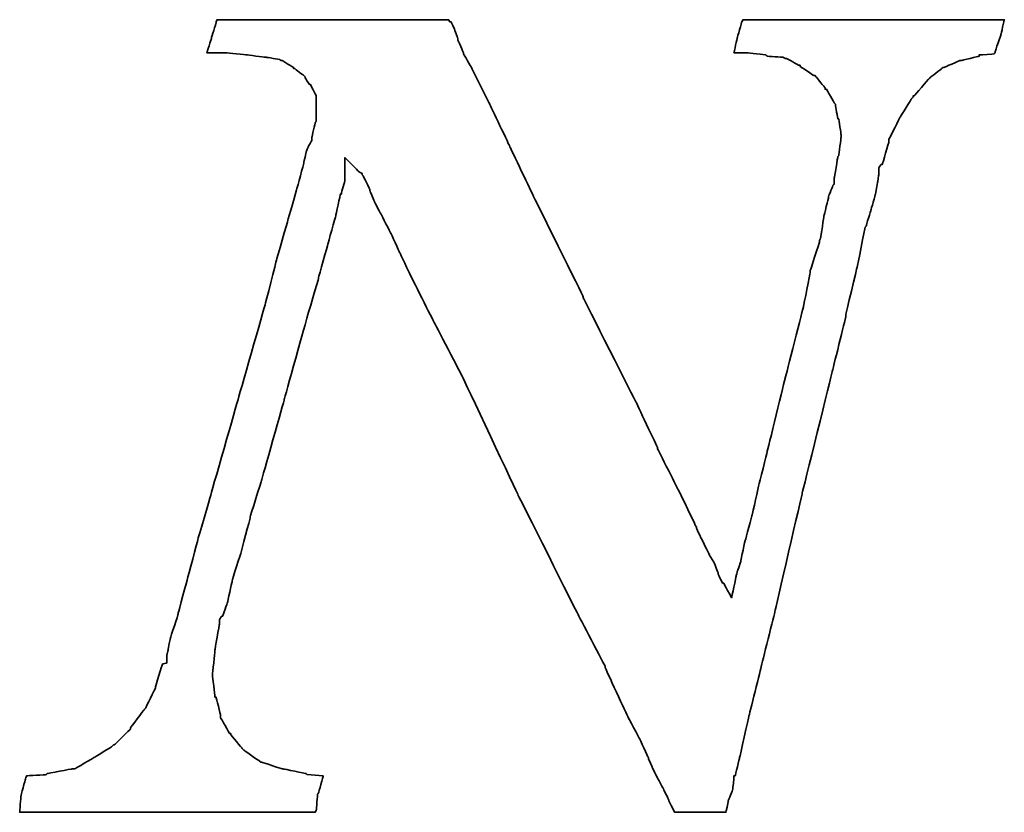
# Model space of a CAD drawing. Header units: millimetres. Extents: x 8 to 901, y 244 to 577.
# Tile 47 of 52: x 706.02 to 713.57, y 343.38 to 349.47. Entities that reach past the tile are written whole.
import ezdxf

# ---------------------------------------------------------------- set-up
doc = ezdxf.new("R2010")
doc.units = ezdxf.units.MM
doc.layers.add('DIM', color=4, linetype='CONTINUOUS')
doc.layers.add('layer 1', color=7, linetype='CONTINUOUS')

# ---------------------------------------------------------------- blocks, each defined once
blk = doc.blocks.new('TBI MOTION logo(完整正式版)')
at = {"layer": 'layer 1', "color": 22, "lineweight": 35}
blk.add_open_spline([(58.92625, -7.91875), (58.92625, -7.91875), (58.58625, -7.89375), (58.58625, -7.89375), (58.58625, -7.89375), (58.58625, -7.89375), (58.56625, -7.87125), (58.56625, -7.87125), (58.56625, -7.87125), (58.56625, -7.87125), (58.08375, -7.77375), (58.08375, -7.77375), (58.08375, -7.77375), (58.08375, -7.77375), (58.06125, -7.77375), (58.06125, -7.77375), (58.06125, -7.77375), (58.06125, -7.77375), (57.62625, -7.63125), (57.62625, -7.63125), (57.62625, -7.63125), (57.62625, -7.63125), (57.60625, -7.63125), (57.60625, -7.63125), (57.60625, -7.63125), (57.60625, -7.63125), (57.58125, -7.60625), (57.58125, -7.60625), (57.58125, -7.60625), (57.58125, -7.60625), (57.26625, -7.38875), (57.26625, -7.38875), (57.26625, -7.38875), (57.26625, -7.38875), (57.24625, -7.36875), (57.24625, -7.36875), (57.24625, -7.36875), (57.24625, -7.36875), (57.22125, -7.34375), (57.22125, -7.34375), (57.22125, -7.34375), (57.22125, -7.34375), (56.98125, -7.05375), (56.98125, -7.05375), (56.98125, -7.05375), (56.98125, -7.05375), (56.98125, -7.02875), (56.98125, -7.02875), (56.98125, -7.02875), (56.98125, -7.02875), (56.95625, -7.02875), (56.95625, -7.02875), (56.95625, -7.02875), (56.95625, -7.02875), (56.76625, -6.69625), (56.76625, -6.69625), (56.76625, -6.69625), (56.76625, -6.69625), (56.76625, -6.67125), (56.76625, -6.67125), (56.76625, -6.67125), (56.76625, -6.67125), (56.76625, -6.64875), (56.76625, -6.64875), (56.76625, -6.64875), (56.76625, -6.64875), (56.67125, -6.26375), (56.67125, -6.26375), (56.67125, -6.26375), (56.67125, -6.26375), (56.64625, -6.26375), (56.64625, -6.26375), (56.64625, -6.26375), (56.64625, -6.26375), (56.64625, -6.23875), (56.64625, -6.23875), (56.64625, -6.23875), (56.64625, -6.23875), (56.59625, -5.80875), (56.59625, -5.80875), (56.59625, -5.80875), (56.59625, -5.80875), (56.59625, -5.78375), (56.59625, -5.78375), (56.59625, -5.78375), (56.59625, -5.78375), (56.64625, -5.30375), (56.64625, -5.30375), (56.64625, -5.30375), (56.64625, -5.30375), (56.64625, -5.27875), (56.64625, -5.27875), (56.64625, -5.27875), (56.64625, -5.27875), (56.74125, -4.72875), (56.74125, -4.72875), (56.74125, -4.72875), (56.74125, -4.72875), (56.74125, -4.67875), (56.74125, -4.67875), (56.74125, -4.67875), (56.74125, -4.67875), (56.74125, -4.63375), (56.74125, -4.63375), (56.74125, -4.63375), (56.74125, -4.63375), (56.79125, -4.55875), (56.79125, -4.55875), (56.79125, -4.55875), (56.79125, -4.55875), (56.81125, -4.55875), (56.81125, -4.55875), (56.81125, -4.55875), (56.81125, -4.55875), (56.91125, -4.27375), (56.91125, -4.27375), (56.91125, -4.27375), (56.91125, -4.27375), (57.00625, -3.83874), (57.00625, -3.83874), (57.00625, -3.83874), (57.00625, -3.83874), (57.00625, -3.81374), (57.00625, -3.81374), (57.00625, -3.81374), (57.00625, -3.81374), (57.19875, -3.21374), (57.19875, -3.21374), (57.19875, -3.21374), (57.19875, -3.21374), (57.38625, -2.49625), (57.38625, -2.49625), (57.38625, -2.49625), (57.38625, -2.49625), (57.38625, -2.47374), (57.38625, -2.47374), (57.38625, -2.47374), (57.38625, -2.47374), (57.62625, -1.70375), (57.62625, -1.70375), (57.62625, -1.70375), (57.62625, -1.70375), (58.10625, 0.00125), (58.10625, 0.00125), (58.10625, 0.00125), (58.10625, 0.00125), (58.58625, 1.72625), (58.58625, 1.72625), (58.58625, 1.72625), (58.58625, 1.72625), (58.82625, 2.54125), (58.82625, 2.54125), (58.82625, 2.54125), (58.82625, 2.54125), (58.82625, 2.56374), (58.82625, 2.56374), (58.82625, 2.56374), (58.82625, 2.56374), (59.02125, 3.26125), (59.02125, 3.26125), (59.02125, 3.26125), (59.02125, 3.26125), (59.18625, 3.86125), (59.18625, 3.86125), (59.18625, 3.86125), (59.18625, 3.86125), (59.28625, 4.31875), (59.28625, 4.31875), (59.28625, 4.31875), (59.28625, 4.31875), (59.30625, 4.31875), (59.30625, 4.31875), (59.30625, 4.31875), (59.30625, 4.31875), (59.30625, 4.34125), (59.30625, 4.34125), (59.30625, 4.34125), (59.30625, 4.34125), (59.38125, 4.60625), (59.38125, 4.60625), (59.38125, 4.60625), (59.38125, 4.60625), (59.38125, 4.65125), (59.38125, 4.65125), (59.38125, 4.65125), (59.38125, 4.65125), (59.38125, 5.08625), (59.38125, 5.08625), (59.38125, 5.08625), (59.38125, 5.08625), (59.66625, 4.79624), (59.66625, 4.79624), (59.66625, 4.79624), (59.66625, 4.79624), (59.74125, 4.75124), (59.74125, 4.75124), (59.74125, 4.75124), (59.74125, 4.75124), (59.74125, 4.72624), (59.74125, 4.72624), (59.74125, 4.72624), (59.74125, 4.72624), (59.76125, 4.70124), (59.76125, 4.70124), (59.76125, 4.70124), (59.76125, 4.70124), (59.81125, 4.60625), (59.81125, 4.60625), (59.81125, 4.60625), (59.81125, 4.60625), (59.90625, 4.41125), (59.90625, 4.41125), (59.90625, 4.41125), (59.90625, 4.41125), (59.90625, 4.39125), (59.90625, 4.39125), (59.90625, 4.39125), (59.90625, 4.39125), (60.00375, 4.15124), (60.00375, 4.15124), (60.00375, 4.15124), (60.00375, 4.15124), (60.14625, 3.88374), (60.14625, 3.88374), (60.14625, 3.88374), (60.14625, 3.88374), (60.34125, 3.50124), (60.34125, 3.50124), (60.34125, 3.50124), (60.34125, 3.50124), (60.53125, 3.09125), (60.53125, 3.09125), (60.53125, 3.09125), (60.53125, 3.09125), (60.74625, 2.63625), (60.74625, 2.63625), (60.74625, 2.63625), (60.74625, 2.63625), (61.25125, 1.63124), (61.25125, 1.63124), (61.25125, 1.63124), (61.25125, 1.63124), (61.85125, 0.47625), (61.85125, 0.47625), (61.85125, 0.47625), (61.85125, 0.47625), (63.02625, -2.01874), (63.02625, -2.01874), (63.02625, -2.01874), (63.02625, -2.01874), (64.27625, -4.51374), (64.27625, -4.51374), (64.27625, -4.51374), (64.27625, -4.51374), (64.85125, -5.61375), (64.85125, -5.61375), (64.85125, -5.61375), (64.85125, -5.61375), (64.85125, -5.64125), (64.85125, -5.64125), (64.85125, -5.64125), (64.85125, -5.64125), (65.32875, -6.67125), (65.32875, -6.67125), (65.32875, -6.67125), (65.32875, -6.67125), (65.57125, -7.12875), (65.57125, -7.12875), (65.57125, -7.12875), (65.57125, -7.12875), (65.76125, -7.53625), (65.76125, -7.53625), (65.76125, -7.53625), (65.76125, -7.53625), (65.76125, -7.55625), (65.76125, -7.55625), (65.76125, -7.55625), (65.76125, -7.55625), (65.90375, -7.87125), (65.90375, -7.87125), (65.90375, -7.87125), (65.90375, -7.87125), (66.07125, -8.18125), (66.07125, -8.18125), (66.07125, -8.18125), (66.07125, -8.18125), (66.19125, -8.42375), (66.19125, -8.42375), (66.19125, -8.42375), (66.19125, -8.42375), (66.19125, -8.44375), (66.19125, -8.44375), (66.19125, -8.44375), (66.19125, -8.44375), (66.29125, -8.63875), (66.29125, -8.63875), (66.29125, -8.63875), (66.29125, -8.63875), (66.31125, -8.68625), (66.31125, -8.68625), (66.31125, -8.68625), (66.31125, -8.68625), (66.38375, -8.68625), (66.38375, -8.68625), (66.38375, -8.68625), (66.38375, -8.68625), (66.84125, -8.68625), (66.84125, -8.68625), (66.84125, -8.68625), (66.84125, -8.68625), (67.29625, -8.68625), (67.29625, -8.68625), (67.29625, -8.68625), (67.29625, -8.68625), (67.36625, -8.68625), (67.36625, -8.68625), (67.36625, -8.68625), (67.36625, -8.68625), (67.39125, -8.68625), (67.39125, -8.68625), (67.39125, -8.68625), (67.39125, -8.68625), (67.44125, -8.46875), (67.44125, -8.46875), (67.44125, -8.46875), (67.44125, -8.46875), (67.44125, -8.44375), (67.44125, -8.44375), (67.44125, -8.44375), (67.44125, -8.44375), (67.53625, -8.20375), (67.53625, -8.20375), (67.53625, -8.20375), (67.53625, -8.20375), (67.56125, -7.94375), (67.56125, -7.94375), (67.56125, -7.94375), (67.56125, -7.94375), (67.56125, -7.91875), (67.56125, -7.91875), (67.56125, -7.91875), (67.56125, -7.91875), (67.58625, -7.91875), (67.58625, -7.91875), (67.58625, -7.91875), (67.58625, -7.91875), (67.68125, -7.53625), (67.68125, -7.53625), (67.68125, -7.53625), (67.68125, -7.53625), (67.87375, -6.67125), (67.87375, -6.67125), (67.87375, -6.67125), (67.87375, -6.67125), (68.13625, -5.61375), (68.13625, -5.61375), (68.13625, -5.61375), (68.13625, -5.61375), (68.42375, -4.46374), (68.42375, -4.46374), (68.42375, -4.46374), (68.42375, -4.46374), (68.99875, -1.96874), (68.99875, -1.96874), (68.99875, -1.96874), (68.99875, -1.96874), (69.62625, 0.57625), (69.62625, 0.57625), (69.62625, 0.57625), (69.62625, 0.57625), (69.91125, 1.72625), (69.91125, 1.72625), (69.91125, 1.72625), (69.91125, 1.72625), (69.91125, 1.77625), (69.91125, 1.77625), (69.91125, 1.77625), (69.91125, 1.77625), (70.15125, 2.78124), (70.15125, 2.78124), (70.15125, 2.78124), (70.15125, 2.78124), (70.32125, 3.62125), (70.32125, 3.62125), (70.32125, 3.62125), (70.32125, 3.62125), (70.34125, 3.64625), (70.34125, 3.64625), (70.34125, 3.64625), (70.34125, 3.64625), (70.44125, 3.98125), (70.44125, 3.98125), (70.44125, 3.98125), (70.44125, 3.98125), (70.53625, 4.31875), (70.53625, 4.31875), (70.53625, 4.31875), (70.53625, 4.31875), (70.58125, 4.55875), (70.58125, 4.55875), (70.58125, 4.55875), (70.58125, 4.55875), (70.60625, 4.72624), (70.60625, 4.72624), (70.60625, 4.72624), (70.60625, 4.72624), (70.60625, 4.79624), (70.60625, 4.79624), (70.60625, 4.79624), (70.60625, 4.79624), (70.60625, 4.87125), (70.60625, 4.87125), (70.60625, 4.87125), (70.60625, 4.87125), (70.65625, 4.94125), (70.65625, 4.94125), (70.65625, 4.94125), (70.65625, 4.94125), (70.68125, 4.94125), (70.68125, 4.94125), (70.68125, 4.94125), (70.68125, 4.94125), (70.82125, 5.42125), (70.82125, 5.42125), (70.82125, 5.42125), (70.82125, 5.42125), (70.82125, 5.44625), (70.82125, 5.44625), (70.82125, 5.44625), (70.82125, 5.44625), (70.82125, 5.47125), (70.82125, 5.47125), (70.82125, 5.47125), (70.82125, 5.47125), (71.06125, 5.94625), (71.06125, 5.94625), (71.06125, 5.94625), (71.06125, 5.94625), (71.30125, 6.33124), (71.30125, 6.33124), (71.30125, 6.33124), (71.30125, 6.33124), (71.32625, 6.35625), (71.32625, 6.35625), (71.32625, 6.35625), (71.32625, 6.35625), (71.32625, 6.38124), (71.32625, 6.38124), (71.32625, 6.38124), (71.32625, 6.38124), (71.35125, 6.38124), (71.35125, 6.38124), (71.35125, 6.38124), (71.35125, 6.38124), (71.66125, 6.74125), (71.66125, 6.74125), (71.66125, 6.74125), (71.66125, 6.74125), (71.68625, 6.76625), (71.68625, 6.76625), (71.68625, 6.76625), (71.68625, 6.76625), (71.92625, 6.95624), (71.92625, 6.95624), (71.92625, 6.95624), (71.92625, 6.95624), (71.95125, 6.98125), (71.95125, 6.98125), (71.95125, 6.98125), (71.95125, 6.98125), (71.97625, 6.98125), (71.97625, 6.98125), (71.97625, 6.98125), (71.97625, 6.98125), (72.31125, 7.12624), (72.31125, 7.12624), (72.31125, 7.12624), (72.31125, 7.12624), (72.33375, 7.12624), (72.33375, 7.12624), (72.33375, 7.12624), (72.33375, 7.12624), (72.71625, 7.21875), (72.71625, 7.21875), (72.71625, 7.21875), (72.71625, 7.21875), (72.71625, 7.24624), (72.71625, 7.24624), (72.71625, 7.24624), (72.71625, 7.24624), (72.74125, 7.24624), (72.74125, 7.24624), (72.74125, 7.24624), (72.74125, 7.24624), (73.03124, 7.26624), (73.03124, 7.26624), (73.03124, 7.26624), (73.03124, 7.26624), (73.05375, 7.29125), (73.05375, 7.29125), (73.05375, 7.29125), (73.05375, 7.29125), (73.05375, 7.31625), (73.05375, 7.31625), (73.05375, 7.31625), (73.05375, 7.31625), (73.17625, 7.67625), (73.17625, 7.67625), (73.17625, 7.67625), (73.17625, 7.67625), (73.24625, 7.98625), (73.24625, 7.98625), (73.24625, 7.98625), (73.24625, 7.98625), (73.19625, 7.98625), (73.19625, 7.98625), (73.19625, 7.98625), (73.19625, 7.98625), (72.93625, 7.98625), (72.93625, 7.98625), (72.93625, 7.98625), (72.93625, 7.98625), (72.55125, 7.98625), (72.55125, 7.98625), (72.55125, 7.98625), (72.55125, 7.98625), (72.09625, 7.98625), (72.09625, 7.98625), (72.09625, 7.98625), (72.09625, 7.98625), (71.64125, 7.98625), (71.64125, 7.98625), (71.64125, 7.98625), (71.64125, 7.98625), (70.53625, 7.98625), (70.53625, 7.98625), (70.53625, 7.98625), (70.53625, 7.98625), (69.47875, 7.98625), (69.47875, 7.98625), (69.47875, 7.98625), (69.47875, 7.98625), (68.95125, 7.98625), (68.95125, 7.98625), (68.95125, 7.98625), (68.95125, 7.98625), (68.52125, 7.98625), (68.52125, 7.98625), (68.52125, 7.98625), (68.52125, 7.98625), (68.13625, 7.98625), (68.13625, 7.98625), (68.13625, 7.98625), (68.13625, 7.98625), (67.87375, 7.98625), (67.87375, 7.98625), (67.87375, 7.98625), (67.87375, 7.98625), (67.75125, 7.98625), (67.75125, 7.98625), (67.75125, 7.98625), (67.75125, 7.98625), (67.72625, 7.94125), (67.72625, 7.94125), (67.72625, 7.94125), (67.72625, 7.94125), (67.63125, 7.60625), (67.63125, 7.60625), (67.63125, 7.60625), (67.63125, 7.60625), (67.56125, 7.29125), (67.56125, 7.29125), (67.56125, 7.29125), (67.56125, 7.29125), (67.72625, 7.29125), (67.72625, 7.29125), (67.72625, 7.29125), (67.72625, 7.29125), (67.82625, 7.29125), (67.82625, 7.29125), (67.82625, 7.29125), (67.82625, 7.29125), (67.84625, 7.29125), (67.84625, 7.29125), (67.84625, 7.29125), (67.84625, 7.29125), (68.23125, 7.24624), (68.23125, 7.24624), (68.23125, 7.24624), (68.23125, 7.24624), (68.25875, 7.21875), (68.25875, 7.21875), (68.25875, 7.21875), (68.25875, 7.21875), (68.59125, 7.19624), (68.59125, 7.19624), (68.59125, 7.19624), (68.59125, 7.19624), (68.64125, 7.17125), (68.64125, 7.17125), (68.64125, 7.17125), (68.64125, 7.17125), (68.66625, 7.17125), (68.66625, 7.17125), (68.66625, 7.17125), (68.66625, 7.17125), (68.92625, 7.02624), (68.92625, 7.02624), (68.92625, 7.02624), (68.92625, 7.02624), (68.95125, 7.02624), (68.95125, 7.02624), (68.95125, 7.02624), (68.95125, 7.02624), (68.95125, 7.00624), (68.95125, 7.00624), (68.95125, 7.00624), (68.95125, 7.00624), (69.23875, 6.81125), (69.23875, 6.81125), (69.23875, 6.81125), (69.23875, 6.81125), (69.26625, 6.81125), (69.26625, 6.81125), (69.26625, 6.81125), (69.26625, 6.81125), (69.28625, 6.78625), (69.28625, 6.78625), (69.28625, 6.78625), (69.28625, 6.78625), (69.47875, 6.54875), (69.47875, 6.54875), (69.47875, 6.54875), (69.47875, 6.54875), (69.47875, 6.52375), (69.47875, 6.52375), (69.47875, 6.52375), (69.47875, 6.52375), (69.50625, 6.52375), (69.50625, 6.52375), (69.50625, 6.52375), (69.50625, 6.52375), (69.67125, 6.23625), (69.67125, 6.23625), (69.67125, 6.23625), (69.67125, 6.23625), (69.69375, 6.21125), (69.69375, 6.21125), (69.69375, 6.21125), (69.69375, 6.21125), (69.69375, 6.18625), (69.69375, 6.18625), (69.69375, 6.18625), (69.69375, 6.18625), (69.74625, 5.89875), (69.74625, 5.89875), (69.74625, 5.89875), (69.74625, 5.89875), (69.76625, 5.89875), (69.76625, 5.89875), (69.76625, 5.89875), (69.76625, 5.89875), (69.81375, 5.56625), (69.81375, 5.56625), (69.81375, 5.56625), (69.81375, 5.56625), (69.81375, 5.54125), (69.81375, 5.54125), (69.81375, 5.54125), (69.81375, 5.54125), (69.81375, 5.51625), (69.81375, 5.51625), (69.81375, 5.51625), (69.81375, 5.51625), (69.76625, 5.13125), (69.76625, 5.13125), (69.76625, 5.13125), (69.76625, 5.13125), (69.74625, 5.10874), (69.74625, 5.10874), (69.74625, 5.10874), (69.74625, 5.10874), (69.67125, 4.65125), (69.67125, 4.65125), (69.67125, 4.65125), (69.67125, 4.65125), (69.67125, 4.55875), (69.67125, 4.55875), (69.67125, 4.55875), (69.67125, 4.55875), (69.67125, 4.53125), (69.67125, 4.53125), (69.67125, 4.53125), (69.67125, 4.53125), (69.64625, 4.50874), (69.64625, 4.50874), (69.64625, 4.50874), (69.64625, 4.50874), (69.55125, 4.27125), (69.55125, 4.27125), (69.55125, 4.27125), (69.55125, 4.27125), (69.55125, 4.24625), (69.55125, 4.24625), (69.55125, 4.24625), (69.55125, 4.24625), (69.45375, 3.86125), (69.45375, 3.86125), (69.45375, 3.86125), (69.45375, 3.86125), (69.38625, 3.40624), (69.38625, 3.40624), (69.38625, 3.40624), (69.38625, 3.40624), (69.35875, 3.33125), (69.35875, 3.33125), (69.35875, 3.33125), (69.35875, 3.33125), (69.35875, 3.30875), (69.35875, 3.30875), (69.35875, 3.30875), (69.35875, 3.30875), (69.16625, 2.71125), (69.16625, 2.71125), (69.16625, 2.71125), (69.16625, 2.71125), (69.16625, 2.66375), (69.16625, 2.66375), (69.16625, 2.66375), (69.16625, 2.66375), (69.02625, 1.96374), (69.02625, 1.96374), (69.02625, 1.96374), (69.02625, 1.96374), (68.64125, 0.45624), (68.64125, 0.45624), (68.64125, 0.45624), (68.64125, 0.45624), (68.25875, -1.10625), (68.25875, -1.10625), (68.25875, -1.10625), (68.25875, -1.10625), (68.08625, -1.80125), (68.08625, -1.80125), (68.08625, -1.80125), (68.08625, -1.80125), (67.94625, -2.42625), (67.94625, -2.42625), (67.94625, -2.42625), (67.94625, -2.42625), (67.80125, -2.95375), (67.80125, -2.95375), (67.80125, -2.95375), (67.80125, -2.95375), (67.70625, -3.38375), (67.70625, -3.38375), (67.70625, -3.38375), (67.70625, -3.38375), (67.70625, -3.40875), (67.70625, -3.40875), (67.70625, -3.40875), (67.70625, -3.40875), (67.63125, -3.62375), (67.63125, -3.62375), (67.63125, -3.62375), (67.63125, -3.62375), (67.60625, -3.72125), (67.60625, -3.72125), (67.60625, -3.72125), (67.60625, -3.72125), (67.51125, -4.17375), (67.51125, -4.17375), (67.51125, -4.17375), (67.51125, -4.17375), (67.34625, -3.86374), (67.34625, -3.86374), (67.34625, -3.86374), (67.34625, -3.86374), (67.32125, -3.86374), (67.32125, -3.86374), (67.32125, -3.86374), (67.32125, -3.86374), (67.27125, -3.76874), (67.27125, -3.76874), (67.27125, -3.76874), (67.27125, -3.76874), (67.22625, -3.67374), (67.22625, -3.67374), (67.22625, -3.67374), (67.22625, -3.67374), (67.22625, -3.64875), (67.22625, -3.64875), (67.22625, -3.64875), (67.22625, -3.64875), (67.15125, -3.45375), (67.15125, -3.45375), (67.15125, -3.45375), (67.15125, -3.45375), (67.05625, -3.28875), (67.05625, -3.28875), (67.05625, -3.28875), (67.05625, -3.28875), (66.91125, -3.00125), (66.91125, -3.00125), (66.91125, -3.00125), (66.91125, -3.00125), (66.77125, -2.71375), (66.77125, -2.71375), (66.77125, -2.71375), (66.77125, -2.71375), (66.77125, -2.68875), (66.77125, -2.68875), (66.77125, -2.68875), (66.77125, -2.68875), (66.41125, -1.94374), (66.41125, -1.94374), (66.41125, -1.94374), (66.41125, -1.94374), (65.95125, -1.03375), (65.95125, -1.03375), (65.95125, -1.03375), (65.95125, -1.03375), (65.95125, -1.00875), (65.95125, -1.00875), (65.95125, -1.00875), (65.95125, -1.00875), (65.49625, -0.04874), (65.49625, -0.04874), (65.49625, -0.04874), (65.49625, -0.04874), (64.39375, 2.13624), (64.39375, 2.13624), (64.39375, 2.13624), (64.39375, 2.13624), (64.39375, 2.15624), (64.39375, 2.15624), (64.39375, 2.15624), (64.39375, 2.15624), (63.33625, 4.29125), (63.33625, 4.29125), (63.33625, 4.29125), (63.33625, 4.29125), (62.85625, 5.30125), (62.85625, 5.30125), (62.85625, 5.30125), (62.85625, 5.30125), (62.42625, 6.21125), (62.42625, 6.21125), (62.42625, 6.21125), (62.42625, 6.21125), (62.04125, 6.98125), (62.04125, 6.98125), (62.04125, 6.98125), (62.04125, 6.98125), (61.87375, 7.26624), (61.87375, 7.26624), (61.87375, 7.26624), (61.87375, 7.26624), (61.87375, 7.29125), (61.87375, 7.29125), (61.87375, 7.29125), (61.87375, 7.29125), (61.75625, 7.55625), (61.75625, 7.55625), (61.75625, 7.55625), (61.75625, 7.55625), (61.75625, 7.58124), (61.75625, 7.58124), (61.75625, 7.58124), (61.75625, 7.58124), (61.68375, 7.79375), (61.68375, 7.79375), (61.68375, 7.79375), (61.68375, 7.79375), (61.61125, 7.94125), (61.61125, 7.94125), (61.61125, 7.94125), (61.61125, 7.94125), (61.58625, 7.94125), (61.58625, 7.94125), (61.58625, 7.94125), (61.58625, 7.94125), (61.56375, 7.98625), (61.56375, 7.98625), (61.56375, 7.98625), (61.56375, 7.98625), (61.41875, 7.98625), (61.41875, 7.98625), (61.41875, 7.98625), (61.41875, 7.98625), (61.18125, 7.98625), (61.18125, 7.98625), (61.18125, 7.98625), (61.18125, 7.98625), (60.84125, 7.98625), (60.84125, 7.98625), (60.84125, 7.98625), (60.84125, 7.98625), (60.02625, 7.98625), (60.02625, 7.98625), (60.02625, 7.98625), (60.02625, 7.98625), (59.11625, 7.98625), (59.11625, 7.98625), (59.11625, 7.98625), (59.11625, 7.98625), (58.15625, 7.98625), (58.15625, 7.98625), (58.15625, 7.98625), (58.15625, 7.98625), (57.34125, 7.98625), (57.34125, 7.98625), (57.34125, 7.98625), (57.34125, 7.98625), (57.00625, 7.98625), (57.00625, 7.98625), (57.00625, 7.98625), (57.00625, 7.98625), (56.76625, 7.98625), (56.76625, 7.98625), (56.76625, 7.98625), (56.76625, 7.98625), (56.69125, 7.98625), (56.69125, 7.98625), (56.69125, 7.98625), (56.69125, 7.98625), (56.67125, 7.94125), (56.67125, 7.94125), (56.67125, 7.94125), (56.67125, 7.94125), (56.67125, 7.91625), (56.67125, 7.91625), (56.67125, 7.91625), (56.67125, 7.91625), (56.57125, 7.60625), (56.57125, 7.60625), (56.57125, 7.60625), (56.57125, 7.60625), (56.57125, 7.58124), (56.57125, 7.58124), (56.57125, 7.58124), (56.57125, 7.58124), (56.47625, 7.29125), (56.47625, 7.29125), (56.47625, 7.29125), (56.47625, 7.29125), (56.57125, 7.29125), (56.57125, 7.29125), (56.57125, 7.29125), (56.57125, 7.29125), (56.76625, 7.29125), (56.76625, 7.29125), (56.76625, 7.29125), (56.76625, 7.29125), (56.86125, 7.29125), (56.86125, 7.29125), (56.86125, 7.29125), (56.86125, 7.29125), (56.88625, 7.29125), (56.88625, 7.29125), (56.88625, 7.29125), (56.88625, 7.29125), (57.31625, 7.24624), (57.31625, 7.24624), (57.31625, 7.24624), (57.31625, 7.24624), (57.70125, 7.19624), (57.70125, 7.19624), (57.70125, 7.19624), (57.70125, 7.19624), (57.72625, 7.19624), (57.72625, 7.19624), (57.72625, 7.19624), (57.72625, 7.19624), (58.01125, 7.14624), (58.01125, 7.14624), (58.01125, 7.14624), (58.01125, 7.14624), (58.03625, 7.12624), (58.03625, 7.12624), (58.03625, 7.12624), (58.03625, 7.12624), (58.06125, 7.12624), (58.06125, 7.12624), (58.06125, 7.12624), (58.06125, 7.12624), (58.30125, 6.98125), (58.30125, 6.98125), (58.30125, 6.98125), (58.30125, 6.98125), (58.30125, 6.95624), (58.30125, 6.95624), (58.30125, 6.95624), (58.30125, 6.95624), (58.32375, 6.95624), (58.32375, 6.95624), (58.32375, 6.95624), (58.32375, 6.95624), (58.51625, 6.81125), (58.51625, 6.81125), (58.51625, 6.81125), (58.51625, 6.81125), (58.54125, 6.78625), (58.54125, 6.78625), (58.54125, 6.78625), (58.54125, 6.78625), (58.54125, 6.76625), (58.54125, 6.76625), (58.54125, 6.76625), (58.54125, 6.76625), (58.63625, 6.62124), (58.63625, 6.62124), (58.63625, 6.62124), (58.63625, 6.62124), (58.65875, 6.62124), (58.65875, 6.62124), (58.65875, 6.62124), (58.65875, 6.62124), (58.75625, 6.42625), (58.75625, 6.42625), (58.75625, 6.42625), (58.75625, 6.42625), (58.77875, 6.38124), (58.77875, 6.38124), (58.77875, 6.38124), (58.77875, 6.38124), (58.77875, 6.33124), (58.77875, 6.33124), (58.77875, 6.33124), (58.77875, 6.33124), (58.77875, 6.09125), (58.77875, 6.09125), (58.77875, 6.09125), (58.77875, 6.09125), (58.77875, 5.85125), (58.77875, 5.85125), (58.77875, 5.85125), (58.77875, 5.85125), (58.75625, 5.82625), (58.75625, 5.82625), (58.75625, 5.82625), (58.75625, 5.82625), (58.68625, 5.51625), (58.68625, 5.51625), (58.68625, 5.51625), (58.68625, 5.51625), (58.68625, 5.47125), (58.68625, 5.47125), (58.68625, 5.47125), (58.68625, 5.47125), (58.68625, 5.44625), (58.68625, 5.44625), (58.68625, 5.44625), (58.68625, 5.44625), (58.65875, 5.39625), (58.65875, 5.39625), (58.65875, 5.39625), (58.65875, 5.39625), (58.61125, 5.32624), (58.61125, 5.32624), (58.61125, 5.32624), (58.61125, 5.32624), (58.56625, 5.20375), (58.56625, 5.20375), (58.56625, 5.20375), (58.56625, 5.20375), (58.51625, 4.99125), (58.51625, 4.99125), (58.51625, 4.99125), (58.51625, 4.99125), (58.51625, 4.96625), (58.51625, 4.96625), (58.51625, 4.96625), (58.51625, 4.96625), (58.37125, 4.43625), (58.37125, 4.43625), (58.37125, 4.43625), (58.37125, 4.43625), (58.18125, 3.76625), (58.18125, 3.76625), (58.18125, 3.76625), (58.18125, 3.76625), (57.94125, 2.92624), (57.94125, 2.92624), (57.94125, 2.92624), (57.94125, 2.92624), (57.70125, 1.98874), (57.70125, 1.98874), (57.70125, 1.98874), (57.70125, 1.98874), (57.12625, -0.02374), (57.12625, -0.02374), (57.12625, -0.02374), (57.12625, -0.02374), (56.55125, -2.03875), (56.55125, -2.03875), (56.55125, -2.03875), (56.55125, -2.03875), (56.28625, -2.95375), (56.28625, -2.95375), (56.28625, -2.95375), (56.28625, -2.95375), (56.07125, -3.76874), (56.07125, -3.76874), (56.07125, -3.76874), (56.07125, -3.76874), (55.87625, -4.48874), (55.87625, -4.48874), (55.87625, -4.48874), (55.87625, -4.48874), (55.87625, -4.51374), (55.87625, -4.51374), (55.87625, -4.51374), (55.87625, -4.51374), (55.71125, -5.01625), (55.71125, -5.01625), (55.71125, -5.01625), (55.71125, -5.01625), (55.66125, -5.25375), (55.66125, -5.25375), (55.66125, -5.25375), (55.66125, -5.25375), (55.66125, -5.27875), (55.66125, -5.27875), (55.66125, -5.27875), (55.66125, -5.27875), (55.63625, -5.37375), (55.63625, -5.37375), (55.63625, -5.37375), (55.63625, -5.37375), (55.63625, -5.42375), (55.63625, -5.42375), (55.63625, -5.42375), (55.63625, -5.42375), (55.63625, -5.54125), (55.63625, -5.54125), (55.63625, -5.54125), (55.63625, -5.54125), (55.54125, -5.56875), (55.54125, -5.56875), (55.54125, -5.56875), (55.54125, -5.56875), (55.39625, -6.04875), (55.39625, -6.04875), (55.39625, -6.04875), (55.39625, -6.04875), (55.39625, -6.06875), (55.39625, -6.06875), (55.39625, -6.06875), (55.39625, -6.06875), (55.18125, -6.50375), (55.18125, -6.50375), (55.18125, -6.50375), (55.18125, -6.50375), (55.15625, -6.52875), (55.15625, -6.52875), (55.15625, -6.52875), (55.15625, -6.52875), (54.86875, -6.91125), (54.86875, -6.91125), (54.86875, -6.91125), (54.86875, -6.91125), (54.86875, -6.93375), (54.86875, -6.93375), (54.86875, -6.93375), (54.86875, -6.93375), (54.53125, -7.26875), (54.53125, -7.26875), (54.53125, -7.26875), (54.53125, -7.26875), (54.51125, -7.26875), (54.51125, -7.26875), (54.51125, -7.26875), (54.51125, -7.26875), (54.48625, -7.29625), (54.48625, -7.29625), (54.48625, -7.29625), (54.48625, -7.29625), (54.10375, -7.53625), (54.10375, -7.53625), (54.10375, -7.53625), (54.10375, -7.53625), (53.69625, -7.77375), (53.69625, -7.77375), (53.69625, -7.77375), (53.69625, -7.77375), (53.67125, -7.77375), (53.67125, -7.77375), (53.67125, -7.77375), (53.67125, -7.77375), (53.64625, -7.77375), (53.64625, -7.77375), (53.64625, -7.77375), (53.64625, -7.77375), (53.11625, -7.87125), (53.11625, -7.87125), (53.11625, -7.87125), (53.11625, -7.87125), (53.09625, -7.89375), (53.09625, -7.89375), (53.09625, -7.89375), (53.09625, -7.89375), (52.68625, -7.91875), (52.68625, -7.91875), (52.68625, -7.91875), (52.68625, -7.91875), (52.66125, -7.99125), (52.66125, -7.99125), (52.66125, -7.99125), (52.66125, -7.99125), (52.56625, -8.34875), (52.56625, -8.34875), (52.56625, -8.34875), (52.56625, -8.34875), (52.54125, -8.68625), (52.54125, -8.68625), (52.54125, -8.68625), (52.54125, -8.68625), (52.58875, -8.68625), (52.58875, -8.68625), (52.58875, -8.68625), (52.58875, -8.68625), (52.87625, -8.68625), (52.87625, -8.68625), (52.87625, -8.68625), (52.87625, -8.68625), (53.33625, -8.68625), (53.33625, -8.68625), (53.33625, -8.68625), (53.33625, -8.68625), (53.79125, -8.68625), (53.79125, -8.68625), (53.79125, -8.68625), (53.79125, -8.68625), (54.36625, -8.68625), (54.36625, -8.68625), (54.36625, -8.68625), (54.36625, -8.68625), (55.59125, -8.68625), (55.59125, -8.68625), (55.59125, -8.68625), (55.59125, -8.68625), (56.76625, -8.68625), (56.76625, -8.68625), (56.76625, -8.68625), (56.76625, -8.68625), (57.34125, -8.68625), (57.34125, -8.68625), (57.34125, -8.68625), (57.34125, -8.68625), (57.82125, -8.68625), (57.82125, -8.68625), (57.82125, -8.68625), (57.82125, -8.68625), (58.25125, -8.68625), (58.25125, -8.68625), (58.25125, -8.68625), (58.25125, -8.68625), (58.58625, -8.68625), (58.58625, -8.68625), (58.58625, -8.68625), (58.58625, -8.68625), (58.75625, -8.68625), (58.75625, -8.68625), (58.75625, -8.68625), (58.75625, -8.68625), (58.77875, -8.63875), (58.77875, -8.63875), (58.77875, -8.63875), (58.77875, -8.63875), (58.80625, -8.30375), (58.80625, -8.30375), (58.80625, -8.30375), (58.80625, -8.30375), (58.82625, -8.27875), (58.82625, -8.27875), (58.82625, -8.27875), (58.82625, -8.27875), (58.92625, -7.91875), (58.92625, -7.91875)], degree=3, knots=[0, 0, 0, 0, 0.003125, 0.003125, 0.003125, 0.00312501, 0.00625, 0.00625, 0.00625, 0.00625001, 0.009375, 0.009375, 0.009375, 0.00937501, 0.0125, 0.0125, 0.0125, 0.01250001, 0.015625, 0.015625, 0.015625, 0.01562501, 0.01875, 0.01875, 0.01875, 0.01875001, 0.021875, 0.021875, 0.021875, 0.02187501, 0.025, 0.025, 0.025, 0.02500001, 0.028125, 0.028125, 0.028125, 0.02812501, 0.03125, 0.03125, 0.03125, 0.03125001, 0.034375, 0.034375, 0.034375, 0.03437501, 0.0375, 0.0375, 0.0375, 0.03750001, 0.040625, 0.040625, 0.040625, 0.04062501, 0.04375, 0.04375, 0.04375, 0.04375001, 0.046875, 0.046875, 0.046875, 0.04687501, 0.05, 0.05, 0.05, 0.05000001, 0.053125, 0.053125, 0.053125, 0.05312501, 0.05625, 0.05625, 0.05625, 0.05625001, 0.059375, 0.059375, 0.059375, 0.05937501, 0.0625, 0.0625, 0.0625, 0.06250001, 0.065625, 0.065625, 0.065625, 0.06562501, 0.06875, 0.06875, 0.06875, 0.06875001, 0.071875, 0.071875, 0.071875, 0.07187501, 0.075, 0.075, 0.075, 0.07500001, 0.078125, 0.078125, 0.078125, 0.07812501, 0.08125, 0.08125, 0.08125, 0.08125001, 0.084375, 0.084375, 0.084375, 0.08437501, 0.0875, 0.0875, 0.0875, 0.08750001, 0.090625, 0.090625, 0.090625, 0.09062501, 0.09375, 0.09375, 0.09375, 0.09375001, 0.096875, 0.096875, 0.096875, 0.09687501, 0.1, 0.1, 0.1, 0.10000001, 0.103125, 0.103125, 0.103125, 0.10312501, 0.10625, 0.10625, 0.10625, 0.10625001, 0.109375, 0.109375, 0.109375, 0.10937501, 0.1125, 0.1125, 0.1125, 0.11250001, 0.115625, 0.115625, 0.115625, 0.11562501, 0.11875, 0.11875, 0.11875, 0.11875001, 0.121875, 0.121875, 0.121875, 0.12187501, 0.125, 0.125, 0.125, 0.12500001, 0.128125, 0.128125, 0.128125, 0.12812501, 0.13125, 0.13125, 0.13125, 0.13125001, 0.134375, 0.134375, 0.134375, 0.13437501, 0.1375, 0.1375, 0.1375, 0.13750001, 0.140625, 0.140625, 0.140625, 0.14062501, 0.14375, 0.14375, 0.14375, 0.14375001, 0.146875, 0.146875, 0.146875, 0.14687501, 0.15, 0.15, 0.15, 0.15000001, 0.153125, 0.153125, 0.153125, 0.15312501, 0.15625, 0.15625, 0.15625, 0.15625001, 0.159375, 0.159375, 0.159375, 0.15937501, 0.1625, 0.1625, 0.1625, 0.16250001, 0.165625, 0.165625, 0.165625, 0.16562501, 0.16875, 0.16875, 0.16875, 0.16875001, 0.171875, 0.171875, 0.171875, 0.17187501, 0.175, 0.175, 0.175, 0.17500001, 0.178125, 0.178125, 0.178125, 0.17812501, 0.18125, 0.18125, 0.18125, 0.18125001, 0.184375, 0.184375, 0.184375, 0.18437501, 0.1875, 0.1875, 0.1875, 0.18750001, 0.190625, 0.190625, 0.190625, 0.19062501, 0.19375, 0.19375, 0.19375, 0.19375001, 0.196875, 0.196875, 0.196875, 0.19687501, 0.2, 0.2, 0.2, 0.20000001, 0.203125, 0.203125, 0.203125, 0.20312501, 0.20625, 0.20625, 0.20625, 0.20625001, 0.209375, 0.209375, 0.209375, 0.20937501, 0.2125, 0.2125, 0.2125, 0.21250001, 0.215625, 0.215625, 0.215625, 0.21562501, 0.21875, 0.21875, 0.21875, 0.21875001, 0.221875, 0.221875, 0.221875, 0.22187501, 0.225, 0.225, 0.225, 0.22500001, 0.228125, 0.228125, 0.228125, 0.22812501, 0.23125, 0.23125, 0.23125, 0.23125001, 0.234375, 0.234375, 0.234375, 0.23437501, 0.2375, 0.2375, 0.2375, 0.23750001, 0.240625, 0.240625, 0.240625, 0.24062501, 0.24375, 0.24375, 0.24375, 0.24375001, 0.246875, 0.246875, 0.246875, 0.24687501, 0.25, 0.25, 0.25, 0.25000001, 0.253125, 0.253125, 0.253125, 0.25312501, 0.25625, 0.25625, 0.25625, 0.25625001, 0.259375, 0.259375, 0.259375, 0.25937501, 0.2625, 0.2625, 0.2625, 0.26250001, 0.265625, 0.265625, 0.265625, 0.26562501, 0.26875, 0.26875, 0.26875, 0.26875001, 0.271875, 0.271875, 0.271875, 0.27187501, 0.275, 0.275, 0.275, 0.27500001, 0.278125, 0.278125, 0.278125, 0.27812501, 0.28125, 0.28125, 0.28125, 0.28125001, 0.284375, 0.284375, 0.284375, 0.28437501, 0.2875, 0.2875, 0.2875, 0.28750001, 0.290625, 0.290625, 0.290625, 0.29062501, 0.29375, 0.29375, 0.29375, 0.29375001, 0.296875, 0.296875, 0.296875, 0.29687501, 0.3, 0.3, 0.3, 0.30000001, 0.303125, 0.303125, 0.303125, 0.30312501, 0.30625, 0.30625, 0.30625, 0.30625001, 0.309375, 0.309375, 0.309375, 0.30937501, 0.3125, 0.3125, 0.3125, 0.31250001, 0.315625, 0.315625, 0.315625, 0.31562501, 0.31875, 0.31875, 0.31875, 0.31875001, 0.321875, 0.321875, 0.321875, 0.32187501, 0.325, 0.325, 0.325, 0.32500001, 0.328125, 0.328125, 0.328125, 0.32812501, 0.33125, 0.33125, 0.33125, 0.33125001, 0.334375, 0.334375, 0.334375, 0.33437501, 0.3375, 0.3375, 0.3375, 0.33750001, 0.340625, 0.340625, 0.340625, 0.34062501, 0.34375, 0.34375, 0.34375, 0.34375001, 0.346875, 0.346875, 0.346875, 0.34687501, 0.35, 0.35, 0.35, 0.35000001, 0.353125, 0.353125, 0.353125, 0.35312501, 0.35625, 0.35625, 0.35625, 0.35625001, 0.359375, 0.359375, 0.359375, 0.35937501, 0.3625, 0.3625, 0.3625, 0.36250001, 0.365625, 0.365625, 0.365625, 0.36562501, 0.36875, 0.36875, 0.36875, 0.36875001, 0.371875, 0.371875, 0.371875, 0.37187501, 0.375, 0.375, 0.375, 0.37500001, 0.378125, 0.378125, 0.378125, 0.37812501, 0.38125, 0.38125, 0.38125, 0.38125001, 0.384375, 0.384375, 0.384375, 0.38437501, 0.3875, 0.3875, 0.3875, 0.38750001, 0.390625, 0.390625, 0.390625, 0.39062501, 0.39375, 0.39375, 0.39375, 0.39375001, 0.396875, 0.396875, 0.396875, 0.39687501, 0.4, 0.4, 0.4, 0.40000001, 0.403125, 0.403125, 0.403125, 0.40312501, 0.40625, 0.40625, 0.40625, 0.40625001, 0.409375, 0.409375, 0.409375, 0.40937501, 0.4125, 0.4125, 0.4125, 0.41250001, 0.415625, 0.415625, 0.415625, 0.41562501, 0.41875, 0.41875, 0.41875, 0.41875001, 0.421875, 0.421875, 0.421875, 0.42187501, 0.425, 0.425, 0.425, 0.42500001, 0.428125, 0.428125, 0.428125, 0.42812501, 0.43125, 0.43125, 0.43125, 0.43125001, 0.434375, 0.434375, 0.434375, 0.43437501, 0.4375, 0.4375, 0.4375, 0.43750001, 0.440625, 0.440625, 0.440625, 0.44062501, 0.44375, 0.44375, 0.44375, 0.44375001, 0.446875, 0.446875, 0.446875, 0.44687501, 0.45, 0.45, 0.45, 0.45000001, 0.453125, 0.453125, 0.453125, 0.45312501, 0.45625, 0.45625, 0.45625, 0.45625001, 0.459375, 0.459375, 0.459375, 0.45937501, 0.4625, 0.4625, 0.4625, 0.46250001, 0.465625, 0.465625, 0.465625, 0.46562501, 0.46875, 0.46875, 0.46875, 0.46875001, 0.471875, 0.471875, 0.471875, 0.47187501, 0.475, 0.475, 0.475, 0.47500001, 0.478125, 0.478125, 0.478125, 0.47812501, 0.48125, 0.48125, 0.48125, 0.48125001, 0.484375, 0.484375, 0.484375, 0.48437501, 0.4875, 0.4875, 0.4875, 0.48750001, 0.490625, 0.490625, 0.490625, 0.49062501, 0.49375, 0.49375, 0.49375, 0.49375001, 0.496875, 0.496875, 0.496875, 0.49687501, 0.5, 0.5, 0.5, 0.50000001, 0.503125, 0.503125, 0.503125, 0.50312501, 0.50625, 0.50625, 0.50625, 0.50625001, 0.509375, 0.509375, 0.509375, 0.50937501, 0.5125, 0.5125, 0.5125, 0.51250001, 0.515625, 0.515625, 0.515625, 0.51562501, 0.51875, 0.51875, 0.51875, 0.51875001, 0.521875, 0.521875, 0.521875, 0.52187501, 0.525, 0.525, 0.525, 0.52500001, 0.528125, 0.528125, 0.528125, 0.52812501, 0.53125, 0.53125, 0.53125, 0.53125001, 0.534375, 0.534375, 0.534375, 0.53437501, 0.5375, 0.5375, 0.5375, 0.53750001, 0.540625, 0.540625, 0.540625, 0.54062501, 0.54375, 0.54375, 0.54375, 0.54375001, 0.546875, 0.546875, 0.546875, 0.54687501, 0.55, 0.55, 0.55, 0.55000001, 0.553125, 0.553125, 0.553125, 0.55312501, 0.55625, 0.55625, 0.55625, 0.55625001, 0.559375, 0.559375, 0.559375, 0.55937501, 0.5625, 0.5625, 0.5625, 0.56250001, 0.565625, 0.565625, 0.565625, 0.56562501, 0.56875, 0.56875, 0.56875, 0.56875001, 0.571875, 0.571875, 0.571875, 0.57187501, 0.575, 0.575, 0.575, 0.57500001, 0.578125, 0.578125, 0.578125, 0.57812501, 0.58125, 0.58125, 0.58125, 0.58125001, 0.584375, 0.584375, 0.584375, 0.58437501, 0.5875, 0.5875, 0.5875, 0.58750001, 0.590625, 0.590625, 0.590625, 0.59062501, 0.59375, 0.59375, 0.59375, 0.59375001, 0.596875, 0.596875, 0.596875, 0.59687501, 0.6, 0.6, 0.6, 0.60000001, 0.603125, 0.603125, 0.603125, 0.60312501, 0.60625, 0.60625, 0.60625, 0.60625001, 0.609375, 0.609375, 0.609375, 0.60937501, 0.6125, 0.6125, 0.6125, 0.61250001, 0.615625, 0.615625, 0.615625, 0.61562501, 0.61875, 0.61875, 0.61875, 0.61875001, 0.621875, 0.621875, 0.621875, 0.62187501, 0.625, 0.625, 0.625, 0.62500001, 0.628125, 0.628125, 0.628125, 0.62812501, 0.63125, 0.63125, 0.63125, 0.63125001, 0.634375, 0.634375, 0.634375, 0.63437501, 0.6375, 0.6375, 0.6375, 0.63750001, 0.640625, 0.640625, 0.640625, 0.64062501, 0.64375, 0.64375, 0.64375, 0.64375001, 0.646875, 0.646875, 0.646875, 0.64687501, 0.65, 0.65, 0.65, 0.65000001, 0.653125, 0.653125, 0.653125, 0.65312501, 0.65625, 0.65625, 0.65625, 0.65625001, 0.659375, 0.659375, 0.659375, 0.65937501, 0.6625, 0.6625, 0.6625, 0.66250001, 0.665625, 0.665625, 0.665625, 0.66562501, 0.66875, 0.66875, 0.66875, 0.66875001, 0.671875, 0.671875, 0.671875, 0.67187501, 0.675, 0.675, 0.675, 0.67500001, 0.678125, 0.678125, 0.678125, 0.67812501, 0.68125, 0.68125, 0.68125, 0.68125001, 0.684375, 0.684375, 0.684375, 0.68437501, 0.6875, 0.6875, 0.6875, 0.68750001, 0.690625, 0.690625, 0.690625, 0.69062501, 0.69375, 0.69375, 0.69375, 0.69375001, 0.696875, 0.696875, 0.696875, 0.69687501, 0.7, 0.7, 0.7, 0.70000001, 0.703125, 0.703125, 0.703125, 0.70312501, 0.70625, 0.70625, 0.70625, 0.70625001, 0.709375, 0.709375, 0.709375, 0.70937501, 0.7125, 0.7125, 0.7125, 0.71250001, 0.715625, 0.715625, 0.715625, 0.71562501, 0.71875, 0.71875, 0.71875, 0.71875001, 0.721875, 0.721875, 0.721875, 0.72187501, 0.725, 0.725, 0.725, 0.72500001, 0.728125, 0.728125, 0.728125, 0.72812501, 0.73125, 0.73125, 0.73125, 0.73125001, 0.734375, 0.734375, 0.734375, 0.73437501, 0.7375, 0.7375, 0.7375, 0.73750001, 0.740625, 0.740625, 0.740625, 0.74062501, 0.74375, 0.74375, 0.74375, 0.74375001, 0.746875, 0.746875, 0.746875, 0.74687501, 0.75, 0.75, 0.75, 0.75000001, 0.753125, 0.753125, 0.753125, 0.75312501, 0.75625, 0.75625, 0.75625, 0.75625001, 0.759375, 0.759375, 0.759375, 0.75937501, 0.7625, 0.7625, 0.7625, 0.76250001, 0.765625, 0.765625, 0.765625, 0.76562501, 0.76875, 0.76875, 0.76875, 0.76875001, 0.771875, 0.771875, 0.771875, 0.77187501, 0.775, 0.775, 0.775, 0.77500001, 0.778125, 0.778125, 0.778125, 0.77812501, 0.78125, 0.78125, 0.78125, 0.78125001, 0.784375, 0.784375, 0.784375, 0.78437501, 0.7875, 0.7875, 0.7875, 0.78750001, 0.790625, 0.790625, 0.790625, 0.79062501, 0.79375, 0.79375, 0.79375, 0.79375001, 0.796875, 0.796875, 0.796875, 0.79687501, 0.8, 0.8, 0.8, 0.80000001, 0.803125, 0.803125, 0.803125, 0.80312501, 0.80625, 0.80625, 0.80625, 0.80625001, 0.809375, 0.809375, 0.809375, 0.80937501, 0.8125, 0.8125, 0.8125, 0.81250001, 0.815625, 0.815625, 0.815625, 0.81562501, 0.81875, 0.81875, 0.81875, 0.81875001, 0.821875, 0.821875, 0.821875, 0.82187501, 0.825, 0.825, 0.825, 0.82500001, 0.828125, 0.828125, 0.828125, 0.82812501, 0.83125, 0.83125, 0.83125, 0.83125001, 0.834375, 0.834375, 0.834375, 0.83437501, 0.8375, 0.8375, 0.8375, 0.83750001, 0.840625, 0.840625, 0.840625, 0.84062501, 0.84375, 0.84375, 0.84375, 0.84375001, 0.846875, 0.846875, 0.846875, 0.84687501, 0.85, 0.85, 0.85, 0.85000001, 0.853125, 0.853125, 0.853125, 0.85312501, 0.85625, 0.85625, 0.85625, 0.85625001, 0.859375, 0.859375, 0.859375, 0.85937501, 0.8625, 0.8625, 0.8625, 0.86250001, 0.865625, 0.865625, 0.865625, 0.86562501, 0.86875, 0.86875, 0.86875, 0.86875001, 0.871875, 0.871875, 0.871875, 0.87187501, 0.875, 0.875, 0.875, 0.87500001, 0.878125, 0.878125, 0.878125, 0.87812501, 0.88125, 0.88125, 0.88125, 0.88125001, 0.884375, 0.884375, 0.884375, 0.88437501, 0.8875, 0.8875, 0.8875, 0.88750001, 0.890625, 0.890625, 0.890625, 0.89062501, 0.89375, 0.89375, 0.89375, 0.89375001, 0.896875, 0.896875, 0.896875, 0.89687501, 0.9, 0.9, 0.9, 0.90000001, 0.903125, 0.903125, 0.903125, 0.90312501, 0.90625, 0.90625, 0.90625, 0.90625001, 0.909375, 0.909375, 0.909375, 0.90937501, 0.9125, 0.9125, 0.9125, 0.91250001, 0.915625, 0.915625, 0.915625, 0.91562501, 0.91875, 0.91875, 0.91875, 0.91875001, 0.921875, 0.921875, 0.921875, 0.92187501, 0.925, 0.925, 0.925, 0.92500001, 0.928125, 0.928125, 0.928125, 0.92812501, 0.93125, 0.93125, 0.93125, 0.93125001, 0.934375, 0.934375, 0.934375, 0.93437501, 0.9375, 0.9375, 0.9375, 0.93750001, 0.940625, 0.940625, 0.940625, 0.94062501, 0.94375, 0.94375, 0.94375, 0.94375001, 0.946875, 0.946875, 0.946875, 0.94687501, 0.95, 0.95, 0.95, 0.95000001, 0.953125, 0.953125, 0.953125, 0.95312501, 0.95625, 0.95625, 0.95625, 0.95625001, 0.959375, 0.959375, 0.959375, 0.95937501, 0.9625, 0.9625, 0.9625, 0.96250001, 0.965625, 0.965625, 0.965625, 0.96562501, 0.96875, 0.96875, 0.96875, 0.96875001, 0.971875, 0.971875, 0.971875, 0.97187501, 0.975, 0.975, 0.975, 0.97500001, 0.978125, 0.978125, 0.978125, 0.97812501, 0.98125, 0.98125, 0.98125, 0.98125001, 0.984375, 0.984375, 0.984375, 0.98437501, 0.9875, 0.9875, 0.9875, 0.98750001, 0.990625, 0.990625, 0.990625, 0.99062501, 0.99375, 0.99375, 0.99375, 0.99375001, 0.996875, 0.996875, 0.996875, 0.99687501, 1, 1, 1, 1], dxfattribs=at)
blk.add_open_spline([(54.86875, -6.91125), (54.86875, -6.91125), (54.86875, -6.93375), (54.86875, -6.93375)], degree=3, dxfattribs=at)

msp = doc.modelspace()

# ---------------------------------------------------------------- block references
at = {"layer": 'DIM', "color": 7, "xscale": 0.3648685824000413, "yscale": 0.3648685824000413, "zscale": 0.3648685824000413}
msp.add_blockref('TBI MOTION logo(完整正式版)', (686.8486, 346.5515), dxfattribs=at)

doc.saveas('drawing.dxf')
